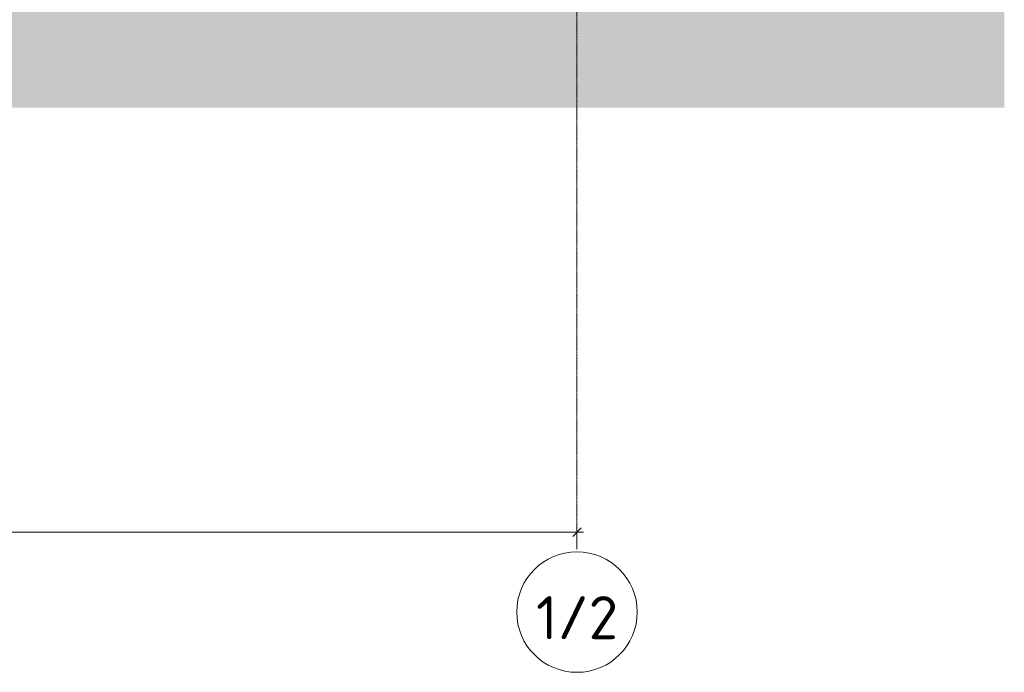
# Model space of a CAD drawing. Header units: millimetres. Extents: x -7244281 to -6602924, y 5765436 to 5938280.
# Tile 21 of 65: x -6614356 to -6602924, y 5765436 to 5773017. Entities that reach past the tile are written whole.
import ezdxf

# ---------------------------------------------------------------- set-up
doc = ezdxf.new("R2010")
doc.units = ezdxf.units.MM
doc.header["$MEASUREMENT"] = 0
doc.linetypes.add('Штрихпунктирная', pattern=[6.702778, 3.527778, -1.763889, 0, -1.411111])
for name, color, linetype, lineweight in [('0_Ном._пера__1', 7, 'Continuous', 0), ('0_Ном._пера__141', 7, 'Continuous', 5), ('0_Ном._пера__19', 255, 'Continuous', 0), ('АР-Чертеж-Размеры.АР_Ном._пера__1', 7, 'Continuous', 0)]:
    doc.layers.add(name, color=color, linetype=linetype, lineweight=lineweight)
doc.layers.add('АР-Чертеж-Размеры.АР', color=7, linetype='Continuous')
doc.styles.add('РЎР“Р•РќР•Р\xa0РР\xa0_РЎРўРР›Р¬_2', font='isocpeur.ttf')
doc.styles.add('РЎР“Р•РќР•Р\xa0РР\xa0_РЎРўРР›Р¬_3', font='GOST_Common.ttf')
doc.dimstyles.new('СГЕНЕРИР_СТИЛЬ__1', dxfattribs={"dimtxt": 400, "dimasz": 95, "dimexe": 0.18, "dimexo": 30000, "dimgap": 0, "dimtad": 1, "dimtih": 1, "dimtoh": 1, "dimlfac": 0.001, "dimzin": 0, "dimdsep": 46, "dimtxsty": 'РЎР“Р•РќР•Р\xa0РР\xa0_РЎРўРР›Р¬_3', "dimblk": 'ARROWHEAD_6', "dimblk1": 'ARROWHEAD_6', "dimblk2": 'ARROWHEAD_6', "dimcen": 0.09, "dimclrd": 7, "dimclre": 7, "dimclrt": 7, "dimadec": 0, "dimazin": 0, "dimtfac": 1, "dimtdec": 4, "dimtmove": 0, "dimatfit": 3, "dimfxl": 0, "dimtolj": 1, "dimtzin": 0, "dimarcsym": 0})

# ---------------------------------------------------------------- blocks, each defined once
blk = doc.blocks.new('*D12', base_point=(-6912258, 5769592))
at = {"layer": 'АР-Чертеж-Размеры.АР_Ном._пера__1', "color": 7, "linetype": 'Continuous', "lineweight": 0}
for p, q in [((-6653490, 5767063), (-6653415, 5767063)), ((-6653365, 5767113), (-6653465, 5767013)), ((-6653415, 5766874), (-6653415, 5767157)), ((-6653415, 5767063), (-6607886, 5767063)), ((-6607936, 5767013), (-6607836, 5767113)), ((-6607886, 5766866), (-6607886, 5767157)), ((-6607886, 5767063), (-6607811, 5767063))]:
    blk.add_line(p, q, dxfattribs=at)
at = {"layer": 'АР-Чертеж-Размеры.АР_Ном._пера__1', "color": 7, "lineweight": 0, "insert": (-6631307, 5767143), "char_height": 400, "attachment_point": 7, "style": 'РЎР“Р•РќР•Р\xa0РР\xa0_РЎРўРР›Р¬_3'}
blk.add_mtext('\\A1;{\\pql;\\fGOST Common|b0|i0|c204|p0;\\W1.000000;45,53}', dxfattribs=at)
blk = doc.blocks.new('ARROWHEAD_6')
at = {"color": 0, "linetype": 'Continuous', "lineweight": 0}
for p, q in [((0, 0), (-1, 0)), ((-0.5, -0.5), (0.5, 0.5))]:
    blk.add_line(p, q, dxfattribs=at)

msp = doc.modelspace()

# ---------------------------------------------------------------- hatches: boundary and pattern name
at = {"layer": '0_Ном._пера__19', "linetype": 'Continuous', "lineweight": 0}
msp.add_hatch(color=255, dxfattribs=at).paths.add_polyline_path([(-6655647.25, 5771996.328), (-6602924.477, 5771996.328), (-6602924.477, 5773853.852), (-6608702.147, 5773778.801), (-6608702.151, 5773779.068), (-6610801.508, 5773751.775), (-6610801.491, 5773750.84), (-6614216.322, 5773688.514), (-6614216.352, 5773684.556), (-6618616.5, 5773718.08), (-6618616.436, 5773665.014), (-6620096.257, 5773663.218), (-6620749.016, 5773598.018), (-6620748.963, 5773594.214), (-6622614.558, 5773575.632), (-6622614.521, 5773575.06), (-6623374.762, 5773492.936), (-6628815.237, 5773478.75), (-6630004.951, 5773438.704), (-6630004.914, 5773436.459), (-6633110.068, 5773385.116), (-6633110.065, 5773382.688), (-6641155.719, 5773371.224), (-6641155.72, 5773370.655), (-6646475.563, 5773384.553), (-6646475.824, 5773384.553), (-6649513.672, 5773384.553), (-6653505.751, 5773240.302), (-6653505.751, 5773231.212), (-6655647.25, 5773231.212)])

# ---------------------------------------------------------------- linework, layer by layer
at = {"layer": '0_Ном._пера__1', "color": 7, "linetype": 'Штрихпунктирная', "lineweight": 0}
msp.add_line((-6607885.97, 5773695.347), (-6607885.97, 5767063.151), dxfattribs=at)
at = {"layer": '0_Ном._пера__1', "color": 7, "linetype": 'Continuous', "lineweight": 0}
msp.add_circle((-6607885.97, 5766136.438), 700, dxfattribs=at)
at = {"layer": '0_Ном._пера__1', "color": 7, "linetype": 'Штрихпунктирная', "lineweight": 0}
msp.add_point((-6607885.97, 5769820.838), dxfattribs=at)
msp.add_point((-6607885.97, 5769820.838), dxfattribs=at)
at = {"layer": '0_Ном._пера__141', "color": 7, "linetype": 'Continuous', "lineweight": 5}
msp.add_circle((-6607885.97, 5766143.938), 0.5, dxfattribs=at)

# ---------------------------------------------------------------- texts
at = {"layer": '0_Ном._пера__141', "color": 7, "linetype": 'Continuous', "lineweight": 5, "insert": (-6608360.809, 5765821.358), "char_height": 500, "attachment_point": 7, "style": 'РЎР“Р•РќР•Р\xa0РР\xa0_РЎРўРР›Р¬_2'}
msp.add_mtext('\\A1;{\\pql;\\fISOCPEUR|b0|i0|c204|p0;\\W1.000000;1/2}', dxfattribs=at)

# ---------------------------------------------------------------- dimensions: what is measured, and where the dimension line sits
at = {"layer": 'АР-Чертеж-Размеры.АР', "color": 7, "linetype": 'Continuous', "lineweight": 0}
dim = msp.add_linear_dim(base=(-6607885.97, 5767063.151), p1=(-6653415.477, 5766843.939), p2=(-6607885.97, 5766836.438), dimstyle='СГЕНЕРИР_СТИЛЬ__1', dxfattribs=at)
dim.commit()
dim.dimension.update_dxf_attribs({"geometry": '*D12', "text_midpoint": (-6630637.213, 5767343.151), "dimtype": 160})

doc.saveas('drawing.dxf')
